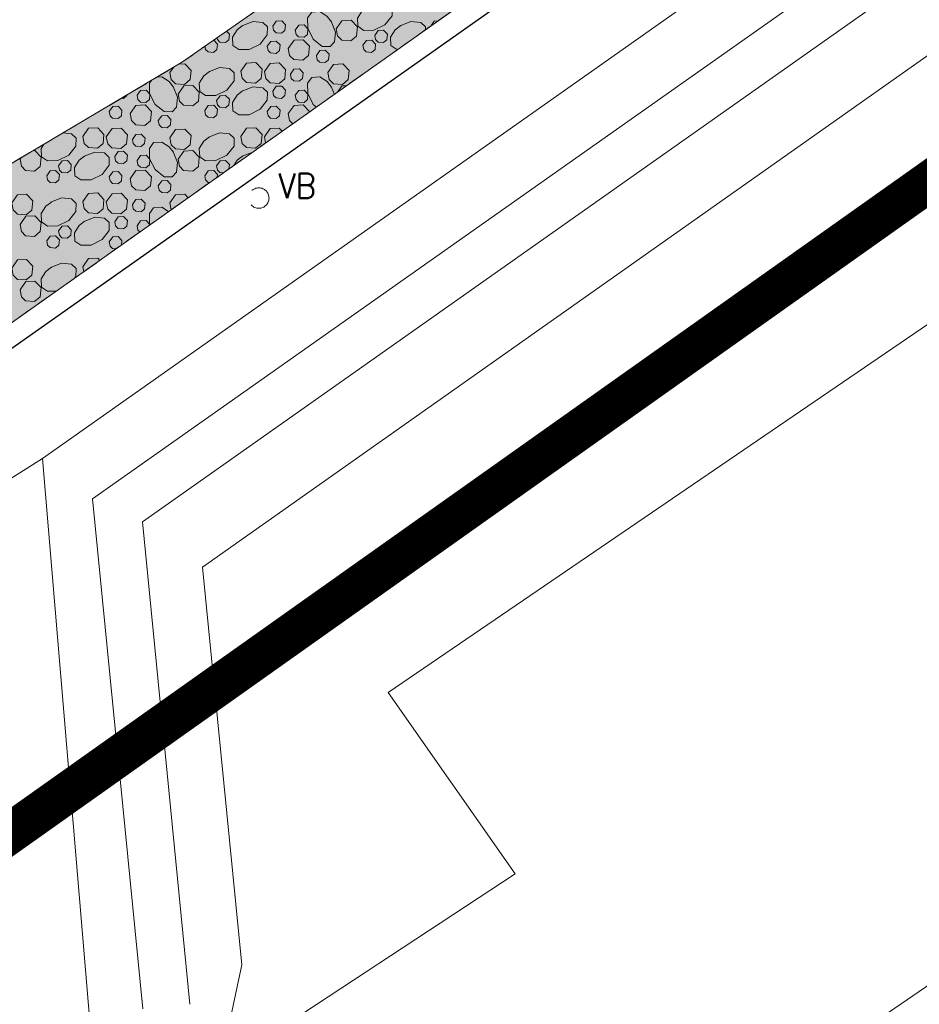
# Model space of a CAD drawing. Header units: metres. Extents: x 148425 to 149111, y 486065 to 486671.
# Tile 10 of 81: x 148564 to 148597, y 486230 to 486266. Entities that reach past the tile are written whole.
import ezdxf

# ---------------------------------------------------------------- set-up
doc = ezdxf.new("R2010")
doc.units = ezdxf.units.M
doc.header["$MEASUREMENT"] = 0
doc.linetypes.add('DGN Style 2', pattern=[1, 0.6, -0.4])
for name, color, linetype, lineweight in [('BWR-verw-drain ø 60', 60, 'drainage60w', 30), ('BWR-verw-situatie', 214, 'DGN Style 2', 13), ('TOP-L-topo objecten vlak', 7, 'Continuous', 0), ('WVB-alg-onderhoek', 7, 'Continuous', 30), ('WVB-alg-werkgrens', 6, 'Continuous', 53), ('WVB-pen-dik 013', 1, 'Continuous', 0), ('WVB-raster-20%', 254, 'Continuous', 30)]:
    doc.layers.add(name, color=color, linetype=linetype, lineweight=lineweight)
doc.styles.add('Style-STANDARD', font='STANDARD.shx')
doc.styles.add('Style-WORKING', font='WORKING.shx')
doc.linetypes.add('drainage60w', pattern='A,2.1,["V",Style-WORKING,S=0.700002,R=0,X=-0.228,Y=-0.367],2.9,-0.32,0.02,-0.32,1,-0.32,5', length=11.98)

# ---------------------------------------------------------------- blocks, each defined once
blk = doc.blocks.new('14_1')
at = {"color": 0, "linetype": 'ByBlock', "lineweight": -2}
blk.add_circle((0, 0), 0.25, dxfattribs=at)
at = {"color": 0, "linetype": 'ByBlock', "lineweight": -2, "style": 'Style-STANDARD'}
blk.add_text('VB', height=0.6, dxfattribs=at).set_placement((0.483, 0))

msp = doc.modelspace()

# ---------------------------------------------------------------- hatches: boundary and pattern name
at = {"layer": 'WVB-raster-20%', "linetype": 'Continuous', "lineweight": 0}
msp.add_hatch(color=256, dxfattribs=at).paths.add_polyline_path([(148924.789, 486510.032), (148922.439, 486513.361), (148903.543, 486500), (148747.547, 486389.546), (148744.596, 486388.204), (148728.278, 486376.797), (148726.384, 486374.527), (148583.29, 486273.18), (148579.06, 486270.35), (148577.545, 486269.321), (148570.335, 486264.284), (148554.904, 486255.134), (148557.704, 486250.188), (148559.694, 486251.626), (148727.071, 486370.042), (148730.958, 486371.59), (148748.805, 486384.219), (148750.944, 486386.728), (148910.697, 486500)], flags=0)

# ---------------------------------------------------------------- linework, layer by layer
at = {"layer": 'BWR-verw-drain ø 60', "linetype": 'drainage60w', "ltscale": 2.5, "flags": 128}
msp.add_lwpolyline([(148559.582, 486250.628), (148601.744, 486280.34)], dxfattribs=at)
at = {"layer": 'BWR-verw-situatie', "flags": 128}
for points in [[(148922.439, 486513.361), (148903.543, 486500), (148747.547, 486389.546), (148744.596, 486388.204), (148728.278, 486376.797), (148726.384, 486374.527), (148583.29, 486273.18), (148579.06, 486270.35), (148577.545, 486269.321), (148570.335, 486264.284), (148554.904, 486255.134)], [(148557.704, 486250.188), (148559.694, 486251.626), (148727.071, 486370.042), (148731.453, 486371.787), (148748.351, 486383.686), (148750.944, 486386.728), (148910.697, 486500), (148924.789, 486510.032)]]:
    msp.add_lwpolyline(points, dxfattribs=at)
at = {"layer": 'TOP-L-topo objecten vlak', "color": 7, "linetype": 'Continuous', "lineweight": 0}
for p, q in [((148927.99, 486505.498), (148565.2, 486249.74)), ((148929.298, 486503.645), (148567.034, 486248.258)), ((148930.304, 486502.219), (148568.866, 486247.415)), ((148567.034, 486248.258), (148568.876, 486229.537)), ((148568.866, 486247.415), (148570.607, 486229.708))]:
    msp.add_line(p, q, dxfattribs=at)
at = {"layer": 'TOP-L-topo objecten vlak', "color": 7, "linetype": 'Continuous', "lineweight": 0, "flags": 128}
for points in [[(148565.2, 486249.74), (148566.988, 486228.35), (148567.712, 486227.21), (148569.312, 486226.57), (148571.392, 486227.636), (148572.032, 486228.916), (148572.506, 486231.151), (148571.071, 486245.742), (148612.283, 486274.838)], [(148576.907, 486221.32), (148587.052, 486228.043), (148589.383, 486224.709), (148622.311, 486247.241), (148611.003, 486263.734), (148577.887, 486241.148), (148582.544, 486234.489), (148572.504, 486227.894)], [(148556.498, 486242.124), (148556.627, 486242.469), (148556.79, 486242.861), (148556.937, 486243.181), (148557.179, 486243.657), (148557.494, 486244.203), (148557.707, 486244.536), (148557.894, 486244.809), (148558.154, 486245.161), (148558.364, 486245.426), (148565.2, 486249.74)]]:
    msp.add_lwpolyline(points, dxfattribs=at)
at = {"layer": 'WVB-alg-onderhoek', "lineweight": 40, "ltscale": 500}
msp.add_3dface([(148601.941, 486074.385), (149104.348, 486429.086), (148938.821, 486663.542), (148436.414, 486308.842)], dxfattribs=at)
at = {"layer": 'WVB-alg-werkgrens', "linetype": 'Continuous', "ltscale": 2.5, "const_width": 1.5, "flags": 128}
msp.add_lwpolyline([(148933.417, 486497.811), (148874.414, 486581.384), (148538.89, 486351.023), (148526.845, 486327.911), (148530.985, 486325.229), (148531.106, 486326.817), (148532.707, 486327.686), (148532.626, 486326.155), (148530.985, 486325.229), (148539.247, 486319.878), (148535.438, 486309.432), (148532.522, 486299.181), (148531.73, 486286.904), (148532.07, 486275.415), (148533.054, 486268.785), (148534.125, 486264.381), (148536.125, 486258.311), (148550.85, 486226.663)], close=True, dxfattribs=at)
at = {"layer": 'WVB-pen-dik 013'}
for p, q in [((148569.866, 486263.899), (148569.999, 486264.085)), ((148575.794, 486263.384), (148575.908, 486263.097)), ((148573.385, 486261.312), (148573.339, 486261.541)), ((148564.369, 486260.714), (148564.408, 486260.769)), ((148569.918, 486258.859), (148569.866, 486259.114)), ((148566.709, 486256.589), (148566.674, 486256.769))]:
    msp.add_line(p, q, dxfattribs=at)
at = {"layer": 'WVB-pen-dik 013', "flags": 128}
for points in [[(148577.106, 486266.314), (148577.499, 486266.471), (148577.861, 486266.439), (148578.031, 486266.274), (148578.026, 486265.981), (148577.764, 486265.649), (148577.361, 486265.449), (148576.984, 486265.441), (148576.769, 486265.594), (148576.751, 486265.896), (148576.924, 486266.166), (148577.124, 486266.324)], [(148575.794, 486265.776), (148575.951, 486265.384), (148575.916, 486265.021), (148575.756, 486264.851), (148575.464, 486264.856), (148575.131, 486265.119), (148574.929, 486265.521), (148574.924, 486265.899), (148575.076, 486266.114), (148575.376, 486266.131), (148575.646, 486265.959), (148575.804, 486265.759)], [(148572.521, 486265.609), (148572.916, 486265.766), (148573.276, 486265.734), (148573.449, 486265.569), (148573.441, 486265.279), (148573.181, 486264.944), (148572.779, 486264.744), (148572.399, 486264.739), (148572.184, 486264.889), (148572.166, 486265.194), (148572.341, 486265.461), (148572.539, 486265.619)], [(148573.646, 486265.601), (148573.771, 486265.784), (148573.974, 486265.794), (148574.114, 486265.649), (148574.091, 486265.444), (148573.966, 486265.341), (148573.769, 486265.356), (148573.674, 486265.446), (148573.646, 486265.601)], [(148574.471, 486265.454), (148574.599, 486265.634), (148574.799, 486265.644), (148574.939, 486265.499), (148574.919, 486265.296), (148574.794, 486265.191), (148574.596, 486265.206), (148574.501, 486265.296), (148574.471, 486265.454)], [(148575.974, 486265.499), (148576.184, 486265.799), (148576.519, 486265.816), (148576.751, 486265.574), (148576.719, 486265.236), (148576.511, 486265.064), (148576.179, 486265.089), (148576.024, 486265.241), (148575.974, 486265.499)], [(148578.229, 486264.739), (148578.201, 486264.739), (148577.986, 486264.889), (148577.969, 486265.194), (148578.144, 486265.461), (148578.341, 486265.619)], [(148578.324, 486265.609), (148578.719, 486265.766), (148579.079, 486265.734), (148579.251, 486265.569), (148579.248, 486265.46)], [(148579.45, 486265.603), (148579.574, 486265.784), (148579.715, 486265.791)], [(148571.951, 486265.413), (148572.054, 486265.306), (148572.031, 486265.101), (148571.906, 486264.999), (148571.709, 486265.014), (148571.616, 486265.104), (148571.603, 486265.17)], [(148577.389, 486265.261), (148577.516, 486265.439), (148577.716, 486265.451), (148577.856, 486265.306), (148577.834, 486265.101), (148577.709, 486264.999), (148577.511, 486265.014), (148577.419, 486265.104), (148577.389, 486265.261)], [(148571.482, 486265.085), (148571.616, 486264.941), (148571.596, 486264.739), (148571.474, 486264.634), (148571.274, 486264.651), (148571.181, 486264.741), (148571.158, 486264.859)], [(148573.446, 486264.861), (148573.574, 486265.041), (148573.774, 486265.054), (148573.914, 486264.909), (148573.891, 486264.704), (148573.769, 486264.599), (148573.569, 486264.616), (148573.476, 486264.706), (148573.446, 486264.861)], [(148574.216, 486264.784), (148574.426, 486265.084), (148574.764, 486265.101), (148574.994, 486264.859), (148574.961, 486264.521), (148574.754, 486264.349), (148574.421, 486264.374), (148574.266, 486264.526), (148574.216, 486264.784)], [(148576.954, 486264.896), (148577.081, 486265.076), (148577.281, 486265.089), (148577.419, 486264.941), (148577.399, 486264.739), (148577.276, 486264.634), (148577.076, 486264.651), (148576.984, 486264.741), (148576.954, 486264.896)], [(148575.246, 486264.526), (148575.374, 486264.706), (148575.574, 486264.716), (148575.714, 486264.571), (148575.694, 486264.369), (148575.569, 486264.264), (148575.371, 486264.279), (148575.276, 486264.369), (148575.246, 486264.526)], [(148570.199, 486264.203), (148570.414, 486264.216), (148570.646, 486263.974), (148570.611, 486263.636), (148570.404, 486263.464), (148570.074, 486263.486), (148569.919, 486263.639), (148569.866, 486263.899)], [(148572.476, 486263.946), (148572.686, 486264.246), (148573.024, 486264.264), (148573.254, 486264.021), (148573.221, 486263.684), (148573.014, 486263.511), (148572.681, 486263.536), (148572.526, 486263.689), (148572.476, 486263.946)], [(148573.339, 486263.934), (148573.551, 486264.231), (148573.886, 486264.251), (148574.119, 486264.009), (148574.084, 486263.671), (148573.876, 486263.499), (148573.546, 486263.521), (148573.391, 486263.674), (148573.339, 486263.934)], [(148575.669, 486263.899), (148575.881, 486264.196), (148576.216, 486264.216), (148576.449, 486263.974), (148576.414, 486263.636), (148576.206, 486263.464), (148575.876, 486263.486), (148575.721, 486263.639), (148575.669, 486263.899)], [(148569.398, 486263.728), (148569.574, 486263.739), (148569.844, 486263.566), (148570.001, 486263.366)], [(148571.304, 486263.921), (148571.696, 486264.079), (148572.059, 486264.046), (148572.229, 486263.881), (148572.224, 486263.589), (148571.961, 486263.256), (148571.559, 486263.056), (148571.181, 486263.049), (148570.966, 486263.201), (148570.949, 486263.504), (148571.121, 486263.774), (148571.321, 486263.931)], [(148574.296, 486263.839), (148574.424, 486264.019), (148574.624, 486264.031), (148574.764, 486263.886), (148574.741, 486263.681), (148574.619, 486263.576), (148574.419, 486263.594), (148574.326, 486263.684), (148574.296, 486263.839)], [(148575.25, 486262.632), (148575.131, 486262.726), (148574.929, 486263.129), (148574.924, 486263.506), (148575.076, 486263.721), (148575.376, 486263.739), (148575.646, 486263.566), (148575.804, 486263.366)], [(148569.991, 486263.384), (148570.149, 486262.991), (148570.114, 486262.629), (148569.954, 486262.459), (148569.661, 486262.464), (148569.329, 486262.726), (148569.126, 486263.129), (148569.121, 486263.506), (148569.192, 486263.606)], [(148570.171, 486263.106), (148570.381, 486263.406), (148570.716, 486263.424), (148570.949, 486263.181), (148570.916, 486262.844), (148570.709, 486262.671), (148570.376, 486262.696), (148570.221, 486262.849), (148570.171, 486263.106)], [(148572.521, 486263.216), (148572.916, 486263.374), (148573.276, 486263.341), (148573.449, 486263.176), (148573.441, 486262.886), (148573.181, 486262.551), (148572.779, 486262.351), (148572.399, 486262.346), (148572.184, 486262.496), (148572.166, 486262.801), (148572.341, 486263.069), (148572.539, 486263.226)], [(148573.646, 486263.209), (148573.771, 486263.391), (148573.974, 486263.401), (148574.114, 486263.256), (148574.091, 486263.051), (148573.966, 486262.949), (148573.769, 486262.964), (148573.674, 486263.054), (148573.646, 486263.209)], [(148576.026, 486263.18), (148576.184, 486263.406), (148576.358, 486263.415)], [(148568.291, 486263.072), (148568.289, 486263.051), (148568.164, 486262.949), (148568.092, 486262.954)], [(148568.669, 486263.061), (148568.796, 486263.241), (148568.996, 486263.251), (148569.136, 486263.106), (148569.116, 486262.904), (148568.991, 486262.799), (148568.794, 486262.814), (148568.699, 486262.904), (148568.669, 486263.061)], [(148571.586, 486262.869), (148571.714, 486263.046), (148571.914, 486263.059), (148572.054, 486262.914), (148572.031, 486262.709), (148571.906, 486262.606), (148571.709, 486262.621), (148571.616, 486262.711), (148571.586, 486262.869)], [(148574.471, 486263.061), (148574.599, 486263.241), (148574.799, 486263.251), (148574.939, 486263.106), (148574.919, 486262.904), (148574.794, 486262.799), (148574.596, 486262.814), (148574.501, 486262.904), (148574.471, 486263.061)], [(148567.644, 486262.469), (148567.771, 486262.649), (148567.971, 486262.661), (148568.111, 486262.516), (148568.089, 486262.311), (148567.966, 486262.206), (148567.766, 486262.224), (148567.674, 486262.314), (148567.644, 486262.469)], [(148568.414, 486262.391), (148568.624, 486262.691), (148568.961, 486262.709), (148569.191, 486262.466), (148569.159, 486262.129), (148568.951, 486261.956), (148568.619, 486261.981), (148568.464, 486262.134), (148568.414, 486262.391)], [(148571.151, 486262.504), (148571.279, 486262.684), (148571.479, 486262.696), (148571.616, 486262.549), (148571.596, 486262.346), (148571.474, 486262.241), (148571.274, 486262.259), (148571.181, 486262.349), (148571.151, 486262.504)], [(148573.446, 486262.469), (148573.574, 486262.649), (148573.774, 486262.661), (148573.914, 486262.516), (148573.891, 486262.311), (148573.769, 486262.206), (148573.569, 486262.224), (148573.476, 486262.314), (148573.446, 486262.469)], [(148574.216, 486262.391), (148574.426, 486262.691), (148574.764, 486262.709), (148574.994, 486262.466), (148574.992, 486262.449)], [(148569.444, 486262.134), (148569.571, 486262.314), (148569.771, 486262.324), (148569.911, 486262.179), (148569.891, 486261.976), (148569.766, 486261.871), (148569.569, 486261.886), (148569.474, 486261.976), (148569.444, 486262.134)], [(148574.383, 486262.018), (148574.266, 486262.134), (148574.216, 486262.391)], [(148565.946, 486261.681), (148566.256, 486261.654), (148566.426, 486261.489), (148566.421, 486261.196), (148566.159, 486260.864), (148565.756, 486260.664), (148565.379, 486260.656), (148565.164, 486260.809), (148565.146, 486261.111), (148565.245, 486261.266)], [(148566.674, 486261.554), (148566.884, 486261.854), (148567.221, 486261.871), (148567.451, 486261.629), (148567.419, 486261.291), (148567.211, 486261.119), (148566.879, 486261.144), (148566.724, 486261.296), (148566.674, 486261.554)], [(148567.536, 486261.541), (148567.749, 486261.839), (148568.084, 486261.859), (148568.316, 486261.616), (148568.281, 486261.279), (148568.074, 486261.106), (148567.744, 486261.129), (148567.589, 486261.281), (148567.536, 486261.541)], [(148568.494, 486261.446), (148568.621, 486261.626), (148568.821, 486261.639), (148568.961, 486261.494), (148568.939, 486261.289), (148568.816, 486261.184), (148568.616, 486261.201), (148568.524, 486261.291), (148568.494, 486261.446)], [(148569.866, 486261.506), (148570.079, 486261.804), (148570.414, 486261.824), (148570.646, 486261.581), (148570.611, 486261.244), (148570.404, 486261.071), (148570.074, 486261.094), (148569.919, 486261.246), (148569.866, 486261.506)], [(148571.304, 486261.529), (148571.696, 486261.686), (148572.059, 486261.654), (148572.229, 486261.489), (148572.224, 486261.196), (148571.961, 486260.864), (148571.559, 486260.664), (148571.181, 486260.656), (148570.966, 486260.809), (148570.949, 486261.111), (148571.121, 486261.381), (148571.321, 486261.539)], [(148572.476, 486261.554), (148572.686, 486261.854), (148573.024, 486261.871), (148573.254, 486261.629), (148573.221, 486261.291), (148573.014, 486261.119), (148572.681, 486261.144), (148572.526, 486261.296), (148572.476, 486261.554)], [(148573.339, 486261.541), (148573.551, 486261.839), (148573.886, 486261.859), (148573.996, 486261.744)], [(148569.991, 486260.991), (148570.149, 486260.599), (148570.114, 486260.236), (148569.954, 486260.066), (148569.661, 486260.071), (148569.329, 486260.334), (148569.126, 486260.736), (148569.121, 486261.114), (148569.274, 486261.329), (148569.574, 486261.346), (148569.844, 486261.174), (148570.001, 486260.974)], [(148564.843, 486261.027), (148564.914, 486261.031), (148565.146, 486260.789), (148565.114, 486260.451), (148564.906, 486260.279), (148564.574, 486260.304), (148564.419, 486260.456), (148564.369, 486260.714)], [(148566.719, 486260.824), (148567.114, 486260.981), (148567.474, 486260.949), (148567.646, 486260.784), (148567.639, 486260.494), (148567.379, 486260.159), (148566.976, 486259.959), (148566.596, 486259.954), (148566.381, 486260.104), (148566.364, 486260.409), (148566.539, 486260.676), (148566.736, 486260.834)], [(148567.844, 486260.816), (148567.969, 486260.999), (148568.171, 486261.009), (148568.311, 486260.864), (148568.289, 486260.659), (148568.164, 486260.556), (148567.966, 486260.571), (148567.871, 486260.661), (148567.844, 486260.816)], [(148568.669, 486260.669), (148568.796, 486260.849), (148568.996, 486260.859), (148569.136, 486260.714), (148569.116, 486260.511), (148568.991, 486260.406), (148568.794, 486260.421), (148568.699, 486260.511), (148568.669, 486260.669)], [(148570.171, 486260.714), (148570.381, 486261.014), (148570.716, 486261.031), (148570.949, 486260.789), (148570.916, 486260.451), (148570.709, 486260.279), (148570.376, 486260.304), (148570.221, 486260.456), (148570.171, 486260.714)], [(148572.216, 486260.485), (148572.341, 486260.676), (148572.539, 486260.834)], [(148572.521, 486260.824), (148572.916, 486260.981), (148572.917, 486260.981)], [(148565.784, 486260.476), (148565.911, 486260.654), (148566.111, 486260.666), (148566.251, 486260.521), (148566.229, 486260.316), (148566.104, 486260.214), (148565.906, 486260.229), (148565.814, 486260.319), (148565.784, 486260.476)], [(148571.586, 486260.476), (148571.714, 486260.654), (148571.914, 486260.666), (148572.054, 486260.521), (148572.036, 486260.357)], [(148571.839, 486260.219), (148571.709, 486260.229), (148571.616, 486260.319), (148571.586, 486260.476)], [(148565.349, 486260.111), (148565.476, 486260.291), (148565.676, 486260.304), (148565.814, 486260.156), (148565.794, 486259.954), (148565.671, 486259.849), (148565.471, 486259.866), (148565.379, 486259.956), (148565.349, 486260.111)], [(148567.644, 486260.076), (148567.771, 486260.256), (148567.971, 486260.269), (148568.111, 486260.124), (148568.089, 486259.919), (148567.966, 486259.814), (148567.766, 486259.831), (148567.674, 486259.921), (148567.644, 486260.076)], [(148568.414, 486259.999), (148568.624, 486260.299), (148568.961, 486260.316), (148569.191, 486260.074), (148569.159, 486259.736), (148568.951, 486259.564), (148568.619, 486259.589), (148568.464, 486259.741), (148568.414, 486259.999)], [(148571.151, 486260.111), (148571.279, 486260.291), (148571.479, 486260.304), (148571.616, 486260.156), (148571.606, 486260.053)], [(148571.334, 486259.861), (148571.274, 486259.866), (148571.181, 486259.956), (148571.151, 486260.111)], [(148569.444, 486259.741), (148569.571, 486259.921), (148569.771, 486259.931), (148569.911, 486259.786), (148569.891, 486259.584), (148569.766, 486259.479), (148569.569, 486259.494), (148569.474, 486259.584), (148569.444, 486259.741)], [(148564.064, 486259.114), (148564.276, 486259.411), (148564.611, 486259.431), (148564.844, 486259.189), (148564.809, 486258.851), (148564.601, 486258.679), (148564.271, 486258.701), (148564.116, 486258.854), (148564.064, 486259.114)], [(148566.674, 486259.161), (148566.884, 486259.461), (148567.221, 486259.479), (148567.451, 486259.236), (148567.419, 486258.899), (148567.211, 486258.726), (148566.879, 486258.751), (148566.724, 486258.904), (148566.674, 486259.161)], [(148567.536, 486259.149), (148567.749, 486259.446), (148568.084, 486259.466), (148568.316, 486259.224), (148568.281, 486258.886), (148568.074, 486258.714), (148567.744, 486258.736), (148567.589, 486258.889), (148567.536, 486259.149)], [(148569.866, 486259.114), (148570.079, 486259.411), (148570.414, 486259.431), (148570.54, 486259.299)], [(148565.501, 486259.136), (148565.894, 486259.294), (148566.256, 486259.261), (148566.426, 486259.096), (148566.421, 486258.804), (148566.159, 486258.471), (148565.756, 486258.271), (148565.379, 486258.264), (148565.164, 486258.416), (148565.146, 486258.719), (148565.319, 486258.989), (148565.519, 486259.146)], [(148568.494, 486259.054), (148568.621, 486259.234), (148568.821, 486259.246), (148568.961, 486259.101), (148568.939, 486258.896), (148568.816, 486258.791), (148568.616, 486258.809), (148568.524, 486258.899), (148568.494, 486259.054)], [(148569.143, 486258.311), (148569.126, 486258.344), (148569.121, 486258.721), (148569.274, 486258.936), (148569.574, 486258.954), (148569.825, 486258.793)], [(148564.369, 486258.321), (148564.579, 486258.621), (148564.914, 486258.639), (148565.146, 486258.396), (148565.114, 486258.059), (148564.906, 486257.886), (148564.574, 486257.911), (148564.419, 486258.064), (148564.369, 486258.321)], [(148566.719, 486258.431), (148567.114, 486258.589), (148567.474, 486258.556), (148567.646, 486258.391), (148567.639, 486258.101), (148567.379, 486257.766), (148566.976, 486257.566), (148566.596, 486257.561), (148566.381, 486257.711), (148566.364, 486258.016), (148566.539, 486258.284), (148566.736, 486258.441)], [(148567.844, 486258.424), (148567.969, 486258.606), (148568.171, 486258.616), (148568.311, 486258.471), (148568.289, 486258.266), (148568.164, 486258.164), (148567.966, 486258.179), (148567.871, 486258.269), (148567.844, 486258.424)], [(148568.669, 486258.276), (148568.796, 486258.456), (148568.996, 486258.466), (148569.136, 486258.321), (148569.135, 486258.305)], [(148565.784, 486258.084), (148565.911, 486258.261), (148566.111, 486258.274), (148566.251, 486258.129), (148566.229, 486257.924), (148566.104, 486257.821), (148565.906, 486257.836), (148565.814, 486257.926), (148565.784, 486258.084)], [(148568.772, 486258.049), (148568.699, 486258.119), (148568.669, 486258.276)], [(148565.349, 486257.719), (148565.476, 486257.899), (148565.676, 486257.911), (148565.814, 486257.764), (148565.794, 486257.561), (148565.671, 486257.456), (148565.471, 486257.474), (148565.379, 486257.564), (148565.349, 486257.719)], [(148567.644, 486257.684), (148567.771, 486257.864), (148567.971, 486257.876), (148568.111, 486257.731), (148568.093, 486257.568)], [(148567.894, 486257.427), (148567.766, 486257.439), (148567.674, 486257.529), (148567.644, 486257.684)], [(148564.064, 486256.721), (148564.276, 486257.019), (148564.611, 486257.039), (148564.844, 486256.796), (148564.809, 486256.459), (148564.601, 486256.286), (148564.271, 486256.309), (148564.116, 486256.461), (148564.064, 486256.721)], [(148565.501, 486256.744), (148565.894, 486256.901), (148566.256, 486256.869), (148566.426, 486256.704), (148566.421, 486256.411), (148566.375, 486256.353)], [(148566.674, 486256.769), (148566.884, 486257.069), (148567.221, 486257.086), (148567.298, 486257.005)], [(148565.703, 486255.878), (148565.379, 486255.871), (148565.164, 486256.024), (148565.146, 486256.326), (148565.319, 486256.596), (148565.519, 486256.754)], [(148564.369, 486255.929), (148564.579, 486256.229), (148564.914, 486256.246), (148565.146, 486256.004), (148565.114, 486255.666), (148564.906, 486255.494), (148564.574, 486255.519), (148564.419, 486255.671), (148564.369, 486255.929)]]:
    msp.add_lwpolyline(points, dxfattribs=at)
at = {"layer": 'WVB-raster-20%', "linetype": 'Continuous', "lineweight": 0, "flags": 128}
msp.add_lwpolyline([(148924.789, 486510.032), (148922.439, 486513.361), (148903.543, 486500), (148747.547, 486389.546), (148744.596, 486388.204), (148728.278, 486376.797), (148726.384, 486374.527), (148583.29, 486273.18), (148579.06, 486270.35), (148577.545, 486269.321), (148570.335, 486264.284), (148554.904, 486255.134), (148557.704, 486250.188), (148559.694, 486251.626), (148727.071, 486370.042), (148730.958, 486371.59), (148748.805, 486384.219), (148750.944, 486386.728), (148910.697, 486500)], close=True, dxfattribs=at)

# ---------------------------------------------------------------- block references
at = {"layer": 'BWR-verw-situatie', "xscale": 1.5, "yscale": 1.5, "zscale": 1.5}
msp.add_blockref('14_1', (148573.134, 486259.29), dxfattribs=at)

doc.saveas('drawing.dxf')
